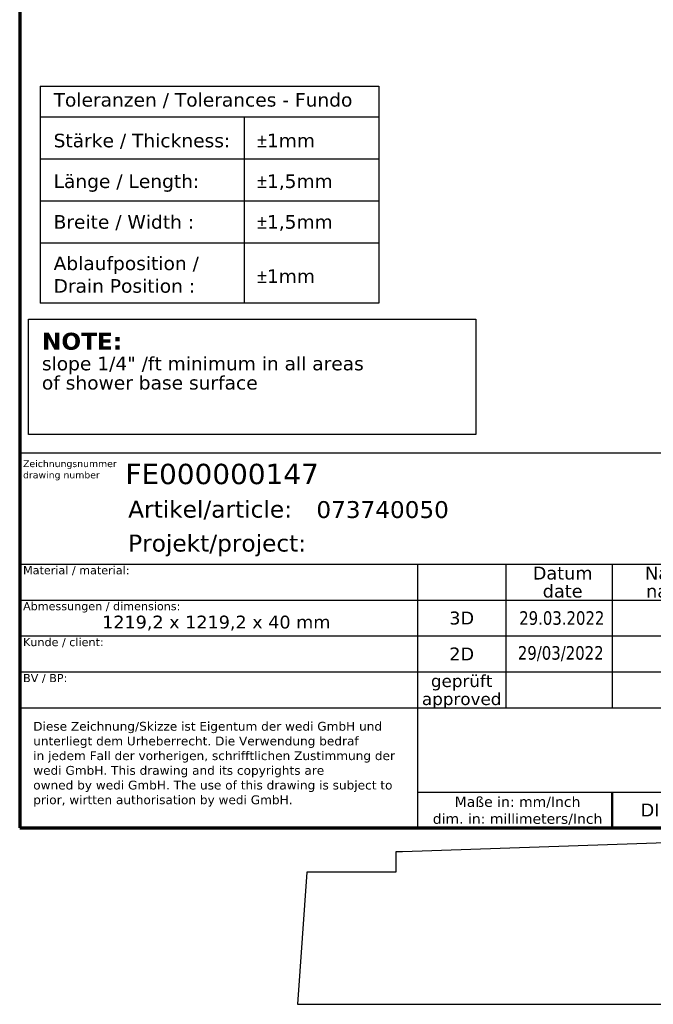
# Model space of a CAD drawing. Header units: inches. Extents: x -360 to 360, y -12 to 172.
# Tile 2 of 15: x 12 to 67, y -12 to 74. Entities that reach past the tile are written whole.
import ezdxf
from ezdxf.enums import TextEntityAlignment as Align

# ---------------------------------------------------------------- set-up
doc = ezdxf.new("R2010")
doc.units = ezdxf.units.IN
doc.header["$LTSCALE"] = 15
doc.header["$MEASUREMENT"] = 0
doc.layers.get('0').update_dxf_attribs({"lineweight": 25})
for name, color, linetype, lineweight in [('AM_BOR', 7, 'Continuous', 25), ('Rahmen (ISO)', 7, 'Continuous', 70), ('Skizziergeometrie (ISO)', 7, 'Continuous', 25), ('Symbol (ISO)', 7, 'Continuous', 25), ('Titel (ISO)', 7, 'Continuous', 50)]:
    doc.layers.add(name, color=color, linetype=linetype, lineweight=lineweight)
doc.styles.add('Notiztext 3.5', font='verdana.ttf')
doc.styles.add('Pfeiltext', font='verdana.ttf')
doc.styles.get("Standard").update_dxf_attribs({"font": 'verdana.ttf'})
doc.styles.add('Textstil26', font='verdana.ttf')
doc.styles.add('Textstil27', font='verdana.ttf')
doc.styles.add('Textstil28', font='verdana.ttf')
doc.styles.add('Textstil30', font='verdana.ttf')
doc.styles.add('Textstil32', font='verdana.ttf', dxfattribs={"width": 0.8})
doc.styles.add('Textstil69', font='verdana.ttf')
doc.styles.add('Textstil76', font='verdana.ttf')
doc.styles.add('Textstil77', font='verdana.ttf')

# ---------------------------------------------------------------- blocks, each defined once
blk = doc.blocks.new('Ränder wedi_Zeichnungsrahmen')
at = {"layer": 'Rahmen (ISO)'}
for p, q in [((0.7874, 11.4567), (0.7874, 0.2362)), ((0.7874, 0.2362), (8.0315, 0.2362))]:
    blk.add_line(p, q, dxfattribs=at)
blk = doc.blocks.new('Schriftfelder wedi Standard - Inch_Zoll ohne Toleranz')
at = {"layer": 'AM_BOR', "color": 7}
for p, q in [((-0.1904, 2.1258), (-7.4345, 2.1258)), ((-7.4345, 2.1258), (-7.4345, -0.0494)), ((-7.4345, 1.4821), (-0.1904, 1.4821)), ((-5.1234, 1.4821), (-5.1234, 0.7262)), ((-4.6116, 1.4821), (-4.6116, 0.6475)), ((-3.9935, 1.4821), (-3.9935, 0.6475)), ((-7.4345, 1.2734), (-5.1234, 1.2734)), ((-7.4345, 1.0648), (-5.1234, 1.0648)), ((-7.4345, 0.8561), (-5.1234, 0.8561)), ((-5.1234, 0.7262), (-5.1234, -0.0494)), ((-7.4345, 0.6475), (-5.1234, 0.6475)), ((-5.1234, 0.1593), (-0.1904, 0.1593)), ((-7.4345, -0.0494), (-0.1904, -0.0494))]:
    blk.add_line(p, q, dxfattribs=at)
at = {"layer": 'AM_BOR'}
for p, q in [((-5.1234, 1.2734), (-3.3085, 1.2734)), ((-5.1234, 1.0648), (-3.3085, 1.0648)), ((-5.1234, 0.8561), (-3.3085, 0.8561)), ((-5.1234, 0.6475), (-3.3085, 0.6475))]:
    blk.add_line(p, q, dxfattribs=at)
at = {"layer": 'Titel (ISO)'}
blk.add_line((-3.9935, 0.1593), (-3.9935, -0.0494), dxfattribs=at)
at = {"layer": 'AM_BOR', "color": 7}
for s, p in [('Artikel/article:', (-6.8045, 1.7518)), ('Projekt/project:', (-6.8045, 1.5549))]:
    blk.add_text(s, height=0.098425, dxfattribs=at).set_placement(p)
for s, height, style, p in [('Datum', 0.0748, 'Textstil27', (-4.2809, 1.4299)), ('Name', 0.0748, 'Textstil27', (-3.651, 1.4299)), ('date', 0.0748, 'Textstil27', (-4.2809, 1.3256)), ('name', 0.0748, 'Textstil27', (-3.651, 1.3256)), ('3D', 0.0748, 'Textstil27', (-4.8675, 1.1691)), ('2D', 0.0748, 'Textstil27', (-4.8675, 0.9605)), ('geprüft', 0.07087, 'Textstil28', (-4.8675, 0.804)), ('approved', 0.07087, 'Textstil28', (-4.8675, 0.6996)), ('DIN A4', 0.0748, 'Textstil27', (-3.651, 0.0549))]:
    blk.add_text(s, height=height, dxfattribs=dict(at, style=style)).set_placement(p, align=Align.MIDDLE_CENTER)
at = {"layer": 'AM_BOR', "color": 7, "insert": (-4.5427, 0.0496), "char_height": 0.059055, "width": 1.018448, "attachment_point": 5}
blk.add_mtext('\\fVerdana|b0|i0;\\H0.0591;Maße in: mm/Inch\\P\\fVerdana|b0|i0;\\H0.0591;dim. in: millimeters/Inch', dxfattribs=at)
at = {"layer": 'AM_BOR', "color": 7}
for tag, p, height, style in [('Zeichnungsnummer_001', (-6.8204, 1.9463), 0.1181, 'Textstil30'), ('Artikelnummer_001', (-5.7112, 1.7498), 0.0979, 'Textstil69')]:
    blk.add_attdef(tag, p, '', height=height, dxfattribs=dict(at, style=style))
blk.add_attdef('TITEL_001', (-2.7644, 1.8069), '', height=0.0984, dxfattribs=at)
at = {"layer": 'AM_BOR', "color": 7, "style": 'Textstil69'}
blk.add_attdef('PROJEKT', text='', height=0.0979, dxfattribs=at).set_placement((-5.7022, 1.6529), align=Align.TOP_LEFT)
at = {"layer": 'AM_BOR', "color": 7, "style": 'Textstil32', "width": 0.8}
for tag, p in [('ERSTELLUNGSDATUM_001', (-4.5334, 1.1297)), ('KONSTRUKTEUR_001', (-3.7011, 1.1288)), ('ERSTELLUNGSDATUM_001', (-4.5412, 0.9273)), ('KONSTRUKTEUR_001', (-3.7011, 0.9201))]:
    blk.add_attdef(tag, p, '', height=0.0787, dxfattribs=at)
for tag, p in [('KONTROLLDATUM', (-4.2809, 0.7518)), ('KONTROLLIERT_VON', (-3.651, 0.7518))]:
    blk.add_attdef(tag, text='', height=0.0787, dxfattribs=at).set_placement(p, align=Align.MIDDLE_CENTER)
at = {"layer": 'Titel (ISO)', "color": 179, "true_color": 0x262659, "insert": (-7.4148, 2.0847), "char_height": 0.03937, "attachment_point": 1, "line_spacing_factor": 0.999579, "style": 'Pfeiltext'}
blk.add_mtext('\\fVerdana|b0|i0;\\H0.0394;Zeichnungsnummer\\Pdrawing number', dxfattribs=at)
at = {"layer": 'Titel (ISO)', "style": 'Notiztext 3.5'}
for s, insert, char_height, attachment_point in [('\\fVerdana|b0|i0;\\H0.0472;Material / material:', (-7.4148, 1.4703), 0.047244, 1), ('\\fVerdana|b0|i0;\\H0.0472;Abmessungen / dimensions:', (-7.4148, 1.2616), 0.047244, 1), ('\\fVerdana|b0|i0;\\H0.0744;1219,2 x 1219,2 x 40 mm', (-6.2927, 1.1829), 0.074409, 2), ('\\fVerdana|b0|i0;\\H0.0472;Kunde / client:', (-7.4148, 1.053), 0.047244, 1), ('\\fVerdana|b0|i0;\\H0.0472;BV / BP:', (-7.4148, 0.8443), 0.047244, 1)]:
    blk.add_mtext(s, dxfattribs=dict(at, insert=insert, char_height=char_height, attachment_point=attachment_point))
at = {"layer": 'Titel (ISO)', "color": 179, "true_color": 0x262659, "insert": (-7.3557, 0.5664), "char_height": 0.0511811, "width": 2.138952, "attachment_point": 1, "line_spacing_factor": 0.999579, "style": 'Pfeiltext'}
blk.add_mtext('\\fVerdana|b0|i0;\\H0.0512;Diese Zeichnung/Skizze ist Eigentum der wedi GmbH und unterliegt dem Urheberrecht. Die Verwendung bedraf \\P\\fVerdana|b0|i0;\\H0.0512;in jedem Fall der vorherigen, schrifftlichen Zustimmung der wedi GmbH. This drawing and its copyrights are \\P\\fVerdana|b0|i0;\\H0.0512;owned by wedi GmbH. The use of this drawing is subject to prior, wirtten authorisation by wedi GmbH.', dxfattribs=at)
at = {"layer": 'Titel (ISO)', "color": 7, "style": 'Pfeiltext'}
blk.add_attdef('BESCHREIBUNG_001', (-2.782, 1.5899), '', height=0.0787, dxfattribs=at)
at = {"layer": 'Titel (ISO)'}
for tag, p, height, style in [('Anfänglicher_Ansichtsmaßstab_001', (-2.5395, 1.3322), 0.0984, 'Textstil26'), ('REVISIONSNUMMER_001', (-2.9479, -0.0214), 0.0705, 'Textstil77'), ('STATUS_001', (-2.0722, -0.0246), 0.0705, 'Textstil77')]:
    blk.add_attdef(tag, p, '', height=height, dxfattribs=dict(at, style=style))
at = {"layer": 'Titel (ISO)', "style": 'Textstil69'}
blk.add_attdef('<MASSE3;>', text='', height=0.0979, dxfattribs=at).set_placement((-1.0565, 1.4309), align=Align.TOP_LEFT)
at = {"layer": 'Titel (ISO)', "style": 'Textstil76'}
for tag, p in [('MATERIAL', (-6.2927, 1.3916)), ('FIRMA', (-6.2927, 0.9742)), ('Bauvorhaben', (-6.2927, 0.7656))]:
    blk.add_attdef(tag, text='', height=0.0744, dxfattribs=at).set_placement(p, align=Align.TOP_CENTER)
blk = doc.blocks.new('Gefälle_Hinweis_USA')
at = {"layer": 'Skizziergeometrie (ISO)'}
for p, q in [((-1.2992, 0.3346), (1.2992, 0.3346)), ((-1.2992, -0.3346), (-1.2992, 0.3346)), ((1.2992, 0.3346), (1.2992, -0.3346)), ((1.2992, -0.3346), (-1.2992, -0.3346))]:
    blk.add_line(p, q, dxfattribs=at)
at = {"layer": 'Symbol (ISO)', "color": 179, "true_color": 0x262659, "insert": (-1.2205, 0.2559), "char_height": 0.07874, "attachment_point": 1, "line_spacing_factor": 0.849368, "style": 'Pfeiltext'}
blk.add_mtext('{\\fVerdana|b1|i0|c0|p34;\\H1.24968x;NOTE:\\P\\fVerdana|b0|i0|c0|p34;\\H0.7998x;slope 1/4" /ft minimum in all areas\\H1.31978x; \\H0.7577x;\\Pof shower base surface\\H1.1693x; \\H0.85521x;\\P \\H1.13753x; }', dxfattribs=at)
blk = doc.blocks.new('Kundentoleranzen Fundo')
at = {"layer": 'Skizziergeometrie (ISO)'}
for p, q in [((-0.9843, 0.6299), (0.9843, 0.6299)), ((-0.9843, 0.6299), (-0.9843, -0.6299)), ((0.9843, 0.6299), (0.9843, -0.6299)), ((-0.9843, 0.4528), (0.9843, 0.4528)), ((0.2009, 0.4528), (0.2009, -0.6299)), ((-0.9843, 0.2087), (0.9843, 0.2087)), ((-0.9843, -0.0354), (0.9843, -0.0354)), ((-0.9843, -0.2795), (0.9843, -0.2795)), ((0.9843, -0.6299), (-0.9843, -0.6299))]:
    blk.add_line(p, q, dxfattribs=at)
at = {"layer": 'Symbol (ISO)', "color": 7, "char_height": 0.07874, "attachment_point": 1, "style": 'Pfeiltext'}
for s, insert in [('\\fVerdana|b0|i0;Toleranzen / Tolerances - Fundo', (-0.9055, 0.5906)), ('\\fVerdana|b0|i0;Stärke / Thickness:', (-0.9055, 0.3543)), ('\\fAIGDT|b0|i0;\\H0.0787;`\\fVerdana|b0|i0;\\H0.0787;1mm', (0.2756, 0.3543)), ('\\fVerdana|b0|i0;Länge / Length:', (-0.9055, 0.1181)), ('\\fAIGDT|b0|i0;\\H0.0787;`\\fVerdana|b0|i0;\\H0.0787;1,5mm', (0.2756, 0.1181)), ('\\fVerdana|b0|i0;Breite / Width :', (-0.9055, -0.1181)), ('\\fAIGDT|b0|i0;\\H0.0787;`\\fVerdana|b0|i0;\\H0.0787;1,5mm', (0.2756, -0.1181)), ('\\fAIGDT|b0|i0;\\H0.0787;`\\fVerdana|b0|i0;\\H0.0787;1mm', (0.2756, -0.4331))]:
    blk.add_mtext(s, dxfattribs=dict(at, insert=insert))
at = {"layer": 'Symbol (ISO)', "color": 7, "insert": (-0.9055, -0.3584), "char_height": 0.07874, "attachment_point": 1, "line_spacing_factor": 0.999579, "style": 'Pfeiltext'}
blk.add_mtext('\\fVerdana|b0|i0;Ablaufposition / \\P\\fVerdana|b0|i0;Drain Position :', dxfattribs=at)

msp = doc.modelspace()

# ---------------------------------------------------------------- linework, layer by layer
for p, q in [((352.4876, 11.811), (45.1648, 1.4764)), ((44.5866, 1.4764), (44.5866, -0.2953)), ((45.1648, 1.4764), (44.5866, 1.4764)), ((36.8289, -0.2953), (36.0236, -11.811)), ((44.5866, -0.2953), (36.8289, -0.2953)), ((36.0236, -11.811), (360, -11.811))]:
    msp.add_line(p, q)

# ---------------------------------------------------------------- block references
at = {"xscale": 15, "yscale": 15, "zscale": 15}
for name, p in [('Ränder wedi_Zeichnungsrahmen', (0, 0)), ('Kundentoleranzen Fundo', (28.3496, 58.6704)), ('Gefälle_Hinweis_USA', (32.0551, 42.8191))]:
    msp.add_blockref(name, p, dxfattribs=at)
ref = msp.add_blockref('Schriftfelder wedi Standard - Inch_Zoll ohne Toleranz', (123.328, 4.2841), dxfattribs=dict(xscale=15, yscale=15, zscale=15))
ref.add_attrib('ERSTELLUNGSDATUM_001', '29.03.2022', (55.3277, 21.2303), dxfattribs={"layer": 'AM_BOR', "color": 7, "height": 1.1811, "style": 'Textstil32', "width": 0.8})
ref.add_attrib('ERSTELLUNGSDATUM_001', '29/03/2022', (55.2103, 18.1944), dxfattribs={"layer": 'AM_BOR', "color": 7, "height": 1.1811, "style": 'Textstil32', "width": 0.8})
ref.add_attrib('Zeichnungsnummer_001', 'FE000000147', (21.0219, 33.4781), dxfattribs={"layer": 'AM_BOR', "color": 7, "height": 1.771654, "style": 'Textstil30'})
ref.add_attrib('Artikelnummer_001', '073740050', (37.6601, 30.5304), dxfattribs={"layer": 'AM_BOR', "color": 7, "height": 1.46888, "style": 'Textstil69'})

doc.saveas('drawing.dxf')
